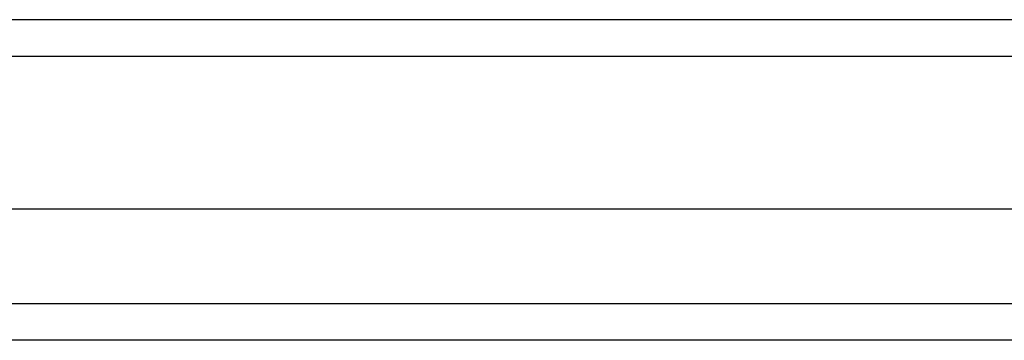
# Model space of a CAD drawing. Header units: inches. Extents: x 17 to 428, y 46 to 203.
# Tile 59 of 114: x 222.263 to 224.92, y 140.407 to 141.273. Entities that reach past the tile are written whole.
import ezdxf

# ---------------------------------------------------------------- set-up
doc = ezdxf.new("R2010")
doc.units = ezdxf.units.IN
doc.header["$MEASUREMENT"] = 0
doc.layers.add('Visible Edges(ANSI)', color=7, linetype='Continuous', lineweight=25)
doc.layers.add('Visible Tangent Edges(ANSI)', color=7, linetype='Continuous', lineweight=25)

msp = doc.modelspace()

# ---------------------------------------------------------------- linework, layer by layer
at = {"layer": 'Visible Edges(ANSI)'}
for p, q in [((232.7924, 141.2727), (190.9904, 141.2727)), ((232.1827, 140.7609), (191.6, 140.7609)), ((231.9942, 140.4066), (191.7885, 140.4066))]:
    msp.add_line(p, q, dxfattribs=at)
at = {"layer": 'Visible Tangent Edges(ANSI)'}
for p, q in [((190.9904, 141.1737), (232.7924, 141.1737)), ((191.6585, 140.5056), (232.1242, 140.5056))]:
    msp.add_line(p, q, dxfattribs=at)

doc.saveas('drawing.dxf')
